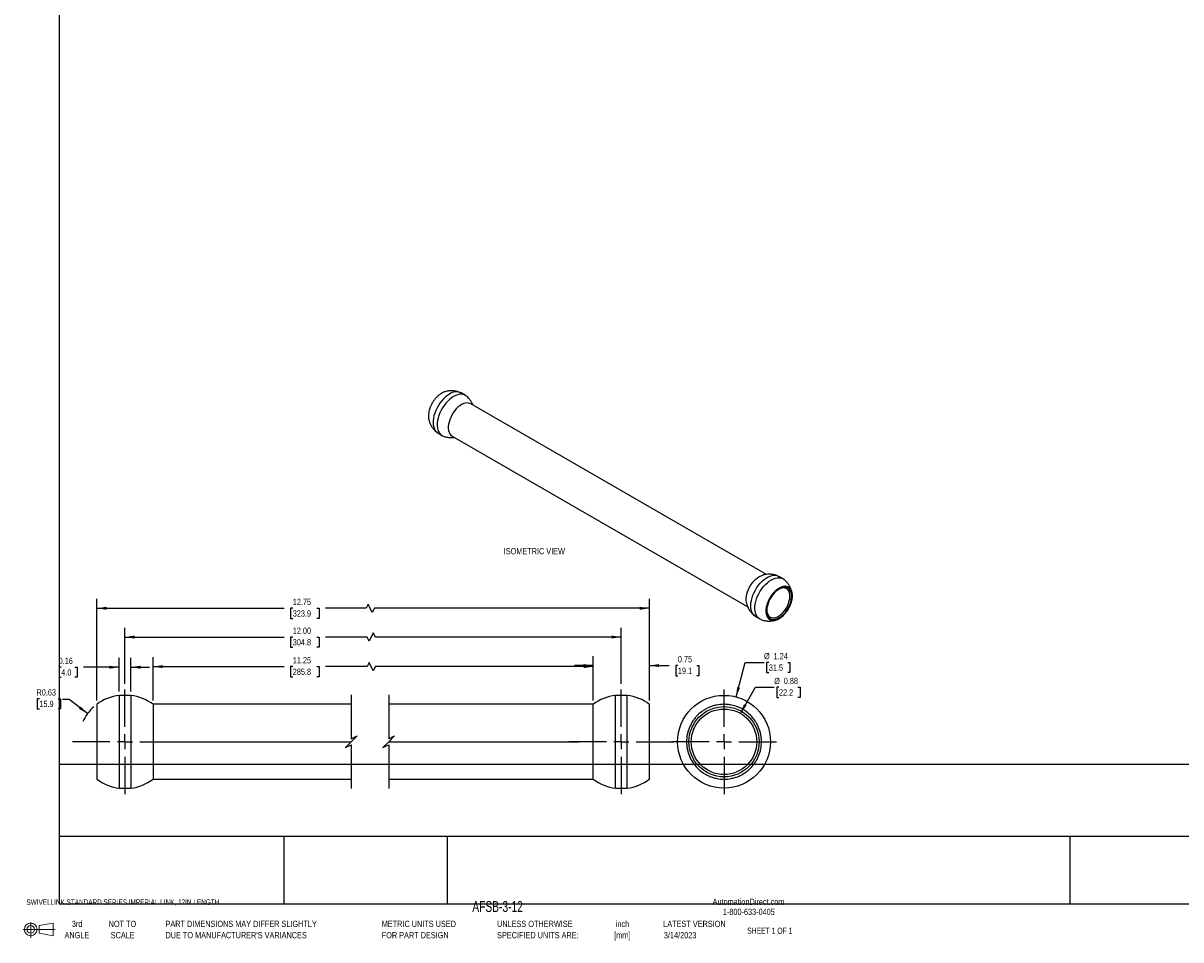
# Model space of a CAD drawing. Header units: inches. Extents: x 1 to 129, y 1 to 99.
# Tile 1 of 3: x 1 to 63, y 1 to 50. Entities that reach past the tile are written whole.
import ezdxf

# ---------------------------------------------------------------- set-up
doc = ezdxf.new("R2010")
doc.units = ezdxf.units.IN
doc.header["$LTSCALE"] = 4
doc.header["$MEASUREMENT"] = 0
doc.linetypes.add('CENTERX2', pattern=[0.8, 0.5, -0.1, 0.1, -0.1])
doc.layers.add('CENTER', color=40, linetype='CENTERX2')
doc.layers.add('DIMENSIONS', color=140, linetype='Continuous', lineweight=25)
doc.layers.add('TEXT', color=140, linetype='Continuous', lineweight=25)
doc.styles.add('SLDTEXTSTYLE0', font='TXT', dxfattribs={"width": 0.7})
doc.styles.add('SLDTEXTSTYLE1', font='TXT', dxfattribs={"width": 0.65})
doc.dimstyles.new('SLDDIMSTYLE0', dxfattribs={"dimtxt": 0.339844, "dimasz": 0.52, "dimexe": 0, "dimexo": 0.0625, "dimgap": 0.084961, "dimtad": 0, "dimtih": 1, "dimtoh": 1, "dimlfac": 0.25, "dimrnd": 1e-09, "dimdsep": 46, "dimtxsty": 'SLDTEXTSTYLE0', "dimsah": 1, "dimcen": 0.09, "dimadec": 0, "dimazin": 2, "dimtfac": 1, "dimtmove": 0, "dimatfit": 0, "dimfxl": 0, "dimfrac": 2, "dimtolj": 1, "dimtzin": 12, "dimarcsym": 0})
doc.dimstyles.new('SLDDIMSTYLE1', dxfattribs={"dimtxt": 0.339844, "dimasz": 0.52, "dimexe": 0, "dimexo": 0.0625, "dimgap": 0.084961, "dimtad": 0, "dimtih": 1, "dimtoh": 1, "dimlfac": 0.25, "dimrnd": 1e-09, "dimzin": 12, "dimdsep": 46, "dimtxsty": 'SLDTEXTSTYLE0', "dimsah": 1, "dimcen": 0.09, "dimadec": 0, "dimazin": 3, "dimtfac": 1, "dimtofl": 0, "dimtmove": 0, "dimatfit": 3, "dimfxl": 0, "dimfrac": 2, "dimtolj": 1, "dimtzin": 12, "dimarcsym": 0})
doc.dimstyles.new('SLDDIMSTYLE2', dxfattribs={"dimtxt": 0.339844, "dimasz": 0.52, "dimexe": 0, "dimexo": 0.0625, "dimgap": 0.084961, "dimtad": 0, "dimtih": 1, "dimtoh": 1, "dimlfac": 0.25, "dimrnd": 1e-09, "dimzin": 4, "dimdsep": 46, "dimtxsty": 'SLDTEXTSTYLE0', "dimsah": 1, "dimcen": 0.09, "dimadec": 0, "dimazin": 1, "dimtfac": 1, "dimtofl": 0, "dimtmove": 0, "dimatfit": 3, "dimfxl": 0, "dimfrac": 2, "dimtolj": 1, "dimtzin": 12, "dimarcsym": 0})
doc.dimstyles.new('SLDDIMSTYLE3', dxfattribs={"dimtxt": 0.339844, "dimasz": 0.52, "dimexe": 0, "dimexo": 0.0625, "dimgap": 0.084961, "dimtad": 0, "dimtih": 1, "dimtoh": 1, "dimlfac": 0.25, "dimrnd": 1e-09, "dimdsep": 46, "dimtxsty": 'SLDTEXTSTYLE0', "dimsah": 1, "dimcen": 0, "dimadec": 0, "dimazin": 2, "dimtfac": 1, "dimtofl": 0, "dimtmove": 0, "dimatfit": 3, "dimfxl": 0, "dimfrac": 2, "dimtolj": 1, "dimtzin": 12, "dimarcsym": 0})
doc.dimstyles.new('SLDDIMSTYLE4', dxfattribs={"dimtxt": 0.339844, "dimasz": 0.52, "dimexe": 0, "dimexo": 0.0625, "dimgap": 0.084961, "dimtad": 0, "dimtih": 1, "dimtoh": 1, "dimlfac": 0.25, "dimrnd": 1e-09, "dimzin": 12, "dimdsep": 46, "dimtxsty": 'SLDTEXTSTYLE0', "dimsah": 1, "dimcen": 0, "dimadec": 0, "dimazin": 3, "dimtfac": 1, "dimtofl": 0, "dimtmove": 0, "dimatfit": 3, "dimfxl": 0, "dimfrac": 2, "dimtolj": 1, "dimtzin": 12, "dimarcsym": 0})
doc.dimstyles.new('SLDDIMSTYLE5', dxfattribs={"dimtxt": 0.339844, "dimasz": 0.52, "dimexe": 0, "dimexo": 0.0625, "dimgap": 0.084961, "dimtad": 0, "dimtih": 1, "dimtoh": 1, "dimlfac": 0.25, "dimrnd": 1e-09, "dimdsep": 46, "dimtxsty": 'SLDTEXTSTYLE0', "dimsah": 1, "dimcen": 0, "dimadec": 0, "dimazin": 2, "dimtfac": 1, "dimtofl": 0, "dimtmove": 0, "dimatfit": 3, "dimfxl": 0, "dimfrac": 2, "dimtolj": 1, "dimtzin": 12, "dimarcsym": 0})

# ---------------------------------------------------------------- blocks, each defined once
blk = doc.blocks.new('Block11')
at = {"color": 7, "linetype": 'Continuous', "lineweight": 18}
for p, q in [((0.408, 0.836), (0.408, 0)), ((0.863, 0.656), (1.602, 0.792)), ((0.863, 0.251), (0.863, 0.656)), ((1.602, 0.792), (1.602, 0.115)), ((0, 0.454), (1.712, 0.454)), ((0.863, 0.251), (1.602, 0.115))]:
    blk.add_line(p, q, dxfattribs=at)
for radius in [0.339, 0.202]:
    blk.add_circle((0.408, 0.454), radius, dxfattribs=at)
blk = doc.blocks.new('Block12')
at = {"color": 7, "linetype": 'Continuous'}
blk.add_blockref('Block11', (0, 0), dxfattribs=at)
blk = doc.blocks.new('SW_NOTE_0')
at = {"layer": 'TEXT', "color": 0, "char_height": 0.3333, "attachment_point": 2, "style": 'SLDTEXTSTYLE0'}
for s, insert in [('inch', (0.5, 0.43)), ('[mm]', (0.489, -0.172))]:
    blk.add_mtext(s, dxfattribs=dict(at, insert=insert))
blk = doc.blocks.new('SW_NOTE_0_1')
at = {"layer": 'TEXT', "color": 0, "char_height": 0.33333, "attachment_point": 1, "style": 'SLDTEXTSTYLE0'}
for s, insert in [('UNLESS OTHERWISE', (0, 0.43)), ('SPECIFIED UNITS ARE:', (0, -0.172))]:
    blk.add_mtext(s, dxfattribs=dict(at, insert=insert))
blk = doc.blocks.new('SW_NOTE_0_2')
at = {"layer": 'TEXT', "color": 0, "char_height": 0.33333, "attachment_point": 1, "style": 'SLDTEXTSTYLE0'}
for s, insert in [('PART DIMENSIONS MAY DIFFER SLIGHTLY', (0, 0.43)), ("DUE TO MANUFACTURER'S VARIANCES", (0, -0.172))]:
    blk.add_mtext(s, dxfattribs=dict(at, insert=insert))
blk = doc.blocks.new('SW_NOTE_0_3')
at = {"layer": 'TEXT', "color": 0, "char_height": 0.3333, "attachment_point": 2, "style": 'SLDTEXTSTYLE0'}
for s, insert in [('NOT TO', (0.828, 0.43)), ('SCALE', (0.843, -0.172))]:
    blk.add_mtext(s, dxfattribs=dict(at, insert=insert))
blk = doc.blocks.new('SW_NOTE_0_4')
at = {"layer": 'TEXT', "color": 0, "char_height": 0.3333, "attachment_point": 2, "style": 'SLDTEXTSTYLE0'}
for s, insert in [('3rd', (0.365, 0.43)), ('ANGLE', (0.349, -0.172))]:
    blk.add_mtext(s, dxfattribs=dict(at, insert=insert))
blk = doc.blocks.new('SW_NOTE_0_5')
at = {"layer": 'TEXT', "color": 0, "char_height": 0.33333, "attachment_point": 1, "style": 'SLDTEXTSTYLE0'}
for s, insert in [('METRIC UNITS USED', (0, 0.43)), ('FOR PART DESIGN', (0, -0.172))]:
    blk.add_mtext(s, dxfattribs=dict(at, insert=insert))
blk = doc.blocks.new('SW_BROKEN_VIEW_0')
at = {"color": 0}
for p, q in [((0, 0), (9.438, 0)), ((11.438, 0), (21.576, 0))]:
    blk.add_line(p, q, dxfattribs=at)
blk = doc.blocks.new('_D')
at = {"layer": 'DIMENSIONS'}
for p, q in [((31.531, 13.864), (31.531, 16.234)), ((34.531, 13.864), (34.531, 16.234)), ((31.531, 15.734), (30.531, 15.734)), ((34.531, 15.734), (35.591, 15.734)), ((36.052, 15.734), (35.938, 15.734)), ((35.938, 15.734), (35.938, 15.194)), ((37.062, 15.734), (37.176, 15.734)), ((37.176, 15.734), (37.176, 15.194)), ((35.938, 15.194), (36.052, 15.194)), ((37.176, 15.194), (37.062, 15.194))]:
    blk.add_line(p, q, dxfattribs=at)
for points in [[(31.531, 15.734), (31.011, 15.814), (31.011, 15.654)], [(34.531, 15.734), (35.051, 15.654), (35.051, 15.814)]]:
    blk.add_solid(points, dxfattribs=at)
at = {"layer": 'DIMENSIONS', "char_height": 0.3333, "attachment_point": 1, "style": 'SLDTEXTSTYLE0'}
for s, insert in [('0.75', (36.052, 16.24)), ('19.1', (36.052, 15.623))]:
    blk.add_mtext(s, dxfattribs=dict(at, insert=insert))
blk = doc.blocks.new('_D_1')
at = {"layer": 'DIMENSIONS'}
for p, q in [((8.016, 13.864), (8.016, 16.178)), ((31.531, 13.864), (31.531, 16.178)), ((8.016, 15.678), (15.019, 15.678)), ((15.48, 15.678), (15.366, 15.678)), ((15.366, 15.678), (15.366, 15.138)), ((16.772, 15.678), (16.886, 15.678)), ((16.886, 15.678), (16.886, 15.138)), ((19.449, 15.678), (17.233, 15.678)), ((19.56, 15.9), (19.449, 15.678)), ((19.783, 15.456), (19.56, 15.9)), ((19.894, 15.678), (19.783, 15.456)), ((31.531, 15.678), (19.894, 15.678)), ((15.366, 15.138), (15.48, 15.138)), ((16.886, 15.138), (16.772, 15.138))]:
    blk.add_line(p, q, dxfattribs=at)
for points in [[(8.016, 15.678), (8.536, 15.598), (8.536, 15.758)], [(31.531, 15.678), (31.011, 15.758), (31.011, 15.598)]]:
    blk.add_solid(points, dxfattribs=at)
at = {"layer": 'DIMENSIONS', "char_height": 0.3333, "attachment_point": 1, "style": 'SLDTEXTSTYLE0'}
for s, insert in [('11.25', (15.48, 16.184)), ('285.8', (15.48, 15.567))]:
    blk.add_mtext(s, dxfattribs=dict(at, insert=insert))
blk = doc.blocks.new('_D_2')
at = {"layer": 'DIMENSIONS'}
for p, q in [((6.516, 14.764), (6.516, 17.756)), ((19.782, 17.478), (19.56, 17.034)), ((19.893, 17.256), (19.782, 17.478)), ((33.031, 14.764), (33.031, 17.756)), ((6.516, 17.256), (15.019, 17.256)), ((15.48, 17.256), (15.366, 17.256)), ((15.366, 17.256), (15.366, 16.716)), ((15.366, 16.716), (15.48, 16.716)), ((16.772, 17.256), (16.886, 17.256)), ((16.886, 16.716), (16.772, 16.716)), ((16.886, 17.256), (16.886, 16.716)), ((19.449, 17.256), (17.233, 17.256)), ((19.56, 17.034), (19.449, 17.256)), ((33.031, 17.256), (19.893, 17.256))]:
    blk.add_line(p, q, dxfattribs=at)
for points in [[(6.516, 17.256), (7.036, 17.176), (7.036, 17.336)], [(33.031, 17.256), (32.511, 17.336), (32.511, 17.176)]]:
    blk.add_solid(points, dxfattribs=at)
at = {"layer": 'DIMENSIONS', "char_height": 0.3333, "attachment_point": 1, "style": 'SLDTEXTSTYLE0'}
for s, insert in [('12.00', (15.48, 17.762)), ('304.8', (15.48, 17.145))]:
    blk.add_mtext(s, dxfattribs=dict(at, insert=insert))
blk = doc.blocks.new('_D_3')
at = {"layer": 'DIMENSIONS'}
for p, q in [((5.016, 13.864), (5.016, 19.293)), ((34.531, 13.864), (34.531, 19.293)), ((5.016, 18.793), (15.019, 18.793)), ((15.48, 18.793), (15.366, 18.793)), ((15.366, 18.793), (15.366, 18.253)), ((16.772, 18.793), (16.886, 18.793)), ((16.886, 18.793), (16.886, 18.253)), ((19.393, 18.793), (17.233, 18.793)), ((19.504, 19.015), (19.393, 18.793)), ((19.726, 18.571), (19.504, 19.015)), ((19.837, 18.793), (19.726, 18.571)), ((34.531, 18.793), (19.837, 18.793)), ((15.366, 18.253), (15.48, 18.253)), ((16.886, 18.253), (16.772, 18.253))]:
    blk.add_line(p, q, dxfattribs=at)
for points in [[(5.016, 18.793), (5.536, 18.713), (5.536, 18.873)], [(34.531, 18.793), (34.011, 18.873), (34.011, 18.713)]]:
    blk.add_solid(points, dxfattribs=at)
at = {"layer": 'DIMENSIONS', "char_height": 0.3333, "attachment_point": 1, "style": 'SLDTEXTSTYLE0'}
for s, insert in [('12.75', (15.48, 19.299)), ('323.9', (15.48, 18.683))]:
    blk.add_mtext(s, dxfattribs=dict(at, insert=insert))
blk = doc.blocks.new('_D_4')
at = {"layer": 'DIMENSIONS'}
for p, q in [((1.943, 13.962), (1.829, 13.962)), ((1.829, 13.962), (1.829, 13.422)), ((2.953, 13.962), (3.067, 13.962)), ((3.067, 13.962), (3.067, 13.422)), ((3.532, 13.914), (3.182, 13.914)), ((4.519, 13.17), (3.532, 13.914)), ((1.829, 13.422), (1.943, 13.422)), ((3.067, 13.422), (2.953, 13.422))]:
    blk.add_line(p, q, dxfattribs=at)
blk.add_arc((6.516, 11.664), 2.5, 131.44397, 154.29091, dxfattribs=at)
blk.add_solid([(4.519, 13.17), (4.152, 13.547), (4.056, 13.419)], dxfattribs=at)
at = {"layer": 'DIMENSIONS', "char_height": 0.3333, "attachment_point": 1, "style": 'SLDTEXTSTYLE0'}
for s, insert in [('R0.63', (1.789, 14.468)), ('15.9', (1.943, 13.852))]:
    blk.add_mtext(s, dxfattribs=dict(at, insert=insert))
blk = doc.blocks.new('_D_5')
at = {"layer": 'DIMENSIONS'}
for p, q in [((6.2, 14.344), (6.2, 16.146)), ((6.831, 14.344), (6.831, 16.146)), ((3.114, 15.646), (3, 15.646)), ((3, 15.646), (3, 15.106)), ((3.841, 15.646), (3.955, 15.646)), ((3.955, 15.646), (3.955, 15.106)), ((6.2, 15.646), (4.301, 15.646)), ((6.831, 15.646), (7.831, 15.646)), ((3, 15.106), (3.114, 15.106)), ((3.955, 15.106), (3.841, 15.106))]:
    blk.add_line(p, q, dxfattribs=at)
for points in [[(6.2, 15.646), (5.68, 15.726), (5.68, 15.566)], [(6.831, 15.646), (7.351, 15.566), (7.351, 15.726)]]:
    blk.add_solid(points, dxfattribs=at)
at = {"layer": 'DIMENSIONS', "char_height": 0.3333, "attachment_point": 1, "style": 'SLDTEXTSTYLE0'}
for s, insert in [('0.16', (2.972, 16.152)), ('4.0', (3.114, 15.536))]:
    blk.add_mtext(s, dxfattribs=dict(at, insert=insert))
blk = doc.blocks.new('SW_CENTERMARKSYMBOL_0')
at = {"layer": 'CENTER', "color": 0}
for p, q in [((0, 0.8), (0, 2.9)), ((-0.8, 0), (-2.9, 0)), ((0, 0), (-0.4, 0)), ((0, 0), (0, 0.4)), ((0, 0), (0, -0.4)), ((0, 0), (0.4, 0)), ((0.8, 0), (2.9, 0)), ((0, -0.8), (0, -2.9))]:
    blk.add_line(p, q, dxfattribs=at)
blk = doc.blocks.new('SW_CENTERMARKSYMBOL_1')
at = {"layer": 'CENTER', "color": 0}
for p, q in [((0, 0.8), (0, 2.9)), ((-0.8, 0), (-2.9, 0)), ((0, 0), (-0.4, 0)), ((0, 0), (0, 0.4)), ((0, 0), (0, -0.4)), ((0, 0), (0.4, 0)), ((0.8, 0), (2.9, 0)), ((0, -0.8), (0, -2.9))]:
    blk.add_line(p, q, dxfattribs=at)
blk = doc.blocks.new('_D_6')
at = {"layer": 'DIMENSIONS'}
for p, q in [((39.159, 14.06), (39.653, 15.902)), ((39.653, 15.902), (40.653, 15.902)), ((40.909, 15.902), (40.795, 15.902)), ((40.795, 15.902), (40.795, 15.362)), ((41.919, 15.902), (42.033, 15.902)), ((42.033, 15.902), (42.033, 15.362)), ((40.795, 15.362), (40.909, 15.362)), ((42.033, 15.362), (41.919, 15.362))]:
    blk.add_line(p, q, dxfattribs=at)
blk.add_solid([(39.159, 14.06), (39.371, 14.542), (39.216, 14.583)], dxfattribs=at)
at = {"layer": 'DIMENSIONS', "char_height": 0.3333, "attachment_point": 1, "style": 'SLDTEXTSTYLE0'}
for s, insert in [('%%c', (40.653, 16.407)), ('1.24', (41.166, 16.407)), ('31.5', (40.909, 15.791))]:
    blk.add_mtext(s, dxfattribs=dict(at, insert=insert))
blk = doc.blocks.new('_D_7')
at = {"layer": 'DIMENSIONS'}
for p, q in [((39.392, 13.18), (40.197, 14.573)), ((40.197, 14.573), (41.197, 14.573)), ((41.453, 14.573), (41.339, 14.573)), ((41.339, 14.573), (41.339, 14.033)), ((42.463, 14.573), (42.577, 14.573)), ((42.577, 14.573), (42.577, 14.033)), ((41.339, 14.033), (41.453, 14.033)), ((42.577, 14.033), (42.463, 14.033))]:
    blk.add_line(p, q, dxfattribs=at)
blk.add_solid([(39.392, 13.18), (39.722, 13.59), (39.583, 13.67)], dxfattribs=at)
at = {"layer": 'DIMENSIONS', "char_height": 0.3333, "attachment_point": 1, "style": 'SLDTEXTSTYLE0'}
for s, insert in [('%%c', (41.197, 15.079)), ('0.88', (41.71, 15.079)), ('22.2', (41.453, 14.463))]:
    blk.add_mtext(s, dxfattribs=dict(at, insert=insert))
blk = doc.blocks.new('SW_CENTERMARKSYMBOL_2')
at = {"layer": 'CENTER', "color": 0}
for p, q in [((0, 0.8), (0, 2.88)), ((-0.8, 0), (-2.88, 0)), ((0, 0), (-0.4, 0)), ((0, 0), (0, 0.4)), ((0, 0), (0, -0.4)), ((0, 0), (0.4, 0)), ((0.8, 0), (2.88, 0)), ((0, -0.8), (0, -2.88))]:
    blk.add_line(p, q, dxfattribs=at)

msp = doc.modelspace()

# ---------------------------------------------------------------- linework, layer by layer
for p, q in [((24.694, 30.167), (24.471, 30.296)), ((40.784, 20.602), (24.993, 29.718)), ((23.231, 28.148), (23.454, 28.019)), ((23.993, 27.986), (39.784, 18.869)), ((41.665, 20.37), (41.441, 20.499)), ((42.151, 19.633), (42.146, 19.654)), ((40.201, 18.351), (40.425, 18.223)), ((5.016, 13.658), (5.016, 9.664)), ((6.831, 14.144), (6.2, 14.144)), ((6.2, 14.144), (6.2, 9.184)), ((6.831, 14.144), (6.831, 9.184)), ((18.606, 13.664), (8.016, 13.664)), ((8.016, 13.664), (8.016, 9.664)), ((31.531, 13.664), (20.606, 13.664)), ((31.531, 9.664), (31.531, 13.664)), ((33.346, 14.144), (32.715, 14.144)), ((32.715, 9.184), (32.715, 14.144)), ((33.346, 9.184), (33.346, 14.144)), ((34.531, 9.664), (34.531, 13.66)), ((8.016, 9.664), (18.606, 9.664)), ((20.606, 9.664), (31.531, 9.664)), ((6.2, 9.184), (6.831, 9.184)), ((32.715, 9.184), (33.346, 9.184))]:
    msp.add_line(p, q)
at = {"flags": 128}
for points in [[(23.851, 30.235), (23.743, 30.165), (23.637, 30.081), (23.534, 29.983), (23.436, 29.875), (23.344, 29.756), (23.26, 29.629), (23.185, 29.497), (23.12, 29.36), (23.066, 29.22), (23.024, 29.081), (22.994, 28.944), (22.978, 28.812), (22.974, 28.685), (22.984, 28.567), (23.008, 28.458), (23.043, 28.361), (23.092, 28.278), (23.151, 28.208), (23.221, 28.154), (23.231, 28.148)], [(24.074, 30.106), (23.966, 30.036), (23.86, 29.952), (23.757, 29.855), (23.659, 29.746), (23.567, 29.627), (23.483, 29.501), (23.408, 29.368), (23.343, 29.231), (23.289, 29.092), (23.247, 28.952), (23.217, 28.816), (23.201, 28.683), (23.198, 28.556), (23.208, 28.438), (23.231, 28.329), (23.267, 28.233), (23.315, 28.149), (23.374, 28.079), (23.445, 28.025), (23.512, 27.992)], [(24.748, 30.13), (24.74, 30.137), (24.665, 30.183), (24.581, 30.212), (24.489, 30.225), (24.391, 30.22), (24.288, 30.199), (24.182, 30.16), (24.074, 30.106)], [(24.493, 29.668), (24.396, 29.605), (24.302, 29.528), (24.211, 29.438), (24.125, 29.337), (24.047, 29.227), (23.976, 29.111), (23.915, 28.989), (23.865, 28.865), (23.826, 28.74), (23.8, 28.618), (23.787, 28.5), (23.787, 28.389), (23.8, 28.286), (23.826, 28.194), (23.865, 28.114), (23.915, 28.047), (23.976, 27.996), (23.993, 27.986)], [(39.714, 19.086), (39.71, 19.101), (39.697, 19.204), (39.697, 19.316), (39.71, 19.433), (39.736, 19.556), (39.775, 19.68), (39.825, 19.804), (39.886, 19.926), (39.956, 20.043), (40.035, 20.153), (40.121, 20.253), (40.212, 20.343), (40.306, 20.42), (40.403, 20.484), (40.499, 20.532), (40.557, 20.553)], [(40.201, 18.351), (40.156, 18.382), (40.091, 18.444), (40.037, 18.521), (39.994, 18.611), (39.965, 18.714), (39.948, 18.828), (39.945, 18.951), (39.955, 19.08), (39.978, 19.216), (40.014, 19.354), (40.062, 19.493), (40.122, 19.632), (40.192, 19.767), (40.272, 19.897), (40.36, 20.02), (40.455, 20.134), (40.556, 20.237), (40.66, 20.328), (40.767, 20.405), (40.875, 20.467), (40.983, 20.514), (41.087, 20.544), (41.188, 20.557), (41.283, 20.553), (41.371, 20.531), (41.441, 20.499)], [(41.045, 20.309), (41.152, 20.364), (41.258, 20.402), (41.361, 20.423), (41.459, 20.428), (41.551, 20.415), (41.635, 20.386), (41.71, 20.34), (41.718, 20.334)], [(40.483, 18.195), (40.415, 18.228), (40.345, 18.282), (40.285, 18.352), (40.237, 18.436), (40.201, 18.533), (40.178, 18.641), (40.168, 18.759), (40.172, 18.886), (40.188, 19.019), (40.218, 19.156), (40.26, 19.295), (40.314, 19.434), (40.379, 19.571), (40.454, 19.704), (40.538, 19.83), (40.63, 19.949), (40.728, 20.058), (40.831, 20.155), (40.937, 20.239), (41.045, 20.309)], [(41.463, 19.82), (41.371, 19.76), (41.281, 19.685), (41.194, 19.598), (41.112, 19.501), (41.037, 19.395), (40.971, 19.283), (40.914, 19.166), (40.868, 19.046), (40.833, 18.927), (40.81, 18.811), (40.801, 18.699), (40.804, 18.594), (40.82, 18.498), (40.849, 18.413), (40.889, 18.341), (40.941, 18.282), (41.003, 18.238), (41.074, 18.21), (41.152, 18.199), (41.237, 18.204), (41.325, 18.226), (41.417, 18.264), (41.51, 18.318), (41.601, 18.386), (41.69, 18.466), (41.775, 18.558), (41.853, 18.66), (41.924, 18.77), (41.986, 18.885), (42.037, 19.003), (42.078, 19.123), (42.107, 19.241), (42.123, 19.355), (42.126, 19.464), (42.116, 19.565), (42.094, 19.655), (42.059, 19.734), (42.013, 19.8), (41.956, 19.851), (41.889, 19.887), (41.815, 19.907), (41.733, 19.91), (41.646, 19.896), (41.556, 19.866), (41.463, 19.82)], [(40.801, 18.698), (40.801, 18.697), (40.811, 18.599), (40.834, 18.512), (40.869, 18.436), (40.916, 18.374), (40.974, 18.327), (41.041, 18.296), (41.116, 18.282), (41.198, 18.285), (41.285, 18.305), (41.374, 18.342), (41.464, 18.394), (41.554, 18.461), (41.64, 18.541), (41.722, 18.632), (41.797, 18.733), (41.865, 18.841), (41.922, 18.955), (41.969, 19.071), (42.005, 19.188), (42.028, 19.302), (42.037, 19.411), (42.034, 19.513), (42.018, 19.607), (41.989, 19.688), (41.947, 19.757), (41.895, 19.812), (41.832, 19.851), (41.761, 19.873), (41.682, 19.879), (41.597, 19.867), (41.509, 19.839), (41.441, 19.807)]]:
    msp.add_lwpolyline(points, dxfattribs=at)
for radius in [2.48, 1.875, 1.75]:
    msp.add_circle((38.517, 11.664), radius)
for centre, radius, start, end in [((24.215, 29.718), 0.632, 66.14723, 125.16322), ((24.786, 29.261), 0.502, 65.6227, 125.68776), ((6.516, 11.664), 2.5, 97.2522, 126.9653), ((6.516, 11.664), 2.5, 53.1301, 82.74776), ((33.031, 11.664), 2.5, 97.25224, 126.8699), ((33.031, 11.664), 2.5, 53.03481, 82.74773), ((6.516, 11.664), 2.5, 233.1239, 262.74767), ((6.516, 11.664), 2.5, 277.25224, 306.8699), ((33.031, 11.664), 2.5, 233.1301, 262.74776), ((33.031, 11.664), 2.5, 277.25219, 306.87684)]:
    msp.add_arc(centre, radius, start, end)
for points, knots in [([(23.59, 30.351), (23.553, 30.337), (23.476, 30.309), (23.359, 30.237), (23.24, 30.143), (23.129, 30.031), (23.025, 29.901), (22.933, 29.76), (22.855, 29.609), (22.794, 29.456), (22.751, 29.302), (22.726, 29.153), (22.724, 29.013), (22.73, 28.923), (22.743, 28.884), (22.743, 28.883)], [0, 0, 0, 0, 0.079098, 0.163671, 0.24586, 0.330433, 0.412622, 0.497195, 0.579384, 0.663957, 0.746146, 0.830719, 0.912908, 0.997481, 1, 1, 1, 1]), ([(23.962, 30.408), (23.914, 30.406), (23.846, 30.404), (23.745, 30.389), (23.669, 30.375), (23.614, 30.357), (23.591, 30.35)], [0, 0, 0, 0, 0.3819462, 0.5415139, 0.8079814, 1, 1, 1, 1]), ([(24.412, 30.323), (24.38, 30.335), (24.314, 30.36), (24.219, 30.382), (24.125, 30.398), (24.042, 30.406), (23.986, 30.407), (23.962, 30.408)], [0, 0, 0, 0, 0.224974, 0.457957, 0.636905, 0.844045, 1, 1, 1, 1]), ([(25.111, 29.649), (25.092, 29.691), (25.052, 29.778), (24.972, 29.9), (24.879, 30.01), (24.803, 30.087), (24.757, 30.121), (24.747, 30.129)], [0, 0, 0, 0, 0.228248, 0.470489, 0.715547, 0.938206, 1, 1, 1, 1]), ([(22.745, 28.883), (22.75, 28.859), (22.765, 28.787), (22.808, 28.672), (22.872, 28.54), (22.953, 28.416), (23.045, 28.305), (23.121, 28.229), (23.168, 28.194), (23.178, 28.187)], [0, 0, 0, 0, 0.090426, 0.264029, 0.438751, 0.614941, 0.793179, 0.955126, 1, 1, 1, 1]), ([(23.513, 27.992), (23.545, 27.98), (23.611, 27.956), (23.706, 27.933), (23.8, 27.917), (23.883, 27.909), (23.939, 27.908), (23.962, 27.908)], [0, 0, 0, 0, 0.2246136, 0.4577046, 0.6367362, 0.8439723, 1, 1, 1, 1]), ([(23.962, 27.908), (24.011, 27.909), (24.061, 27.91), (24.11, 27.917), (24.112, 27.917)], [0, 0, 0, 0, 0.9638341, 1, 1, 1, 1]), ([(40.933, 20.611), (40.885, 20.609), (40.817, 20.607), (40.716, 20.593), (40.637, 20.577), (40.58, 20.559), (40.554, 20.551)], [0, 0, 0, 0, 0.374827, 0.53142, 0.79292, 1, 1, 1, 1]), ([(41.382, 20.526), (41.35, 20.538), (41.284, 20.563), (41.189, 20.585), (41.095, 20.601), (41.013, 20.61), (40.957, 20.61), (40.933, 20.611)], [0, 0, 0, 0, 0.22382, 0.45715, 0.636364, 0.843813, 1, 1, 1, 1]), ([(41.463, 18.238), (41.417, 18.211), (41.37, 18.19), (41.302, 18.166), (41.279, 18.16), (41.235, 18.15), (41.192, 18.143), (41.15, 18.141), (41.109, 18.143), (41.089, 18.145), (41.031, 18.157), (40.996, 18.17), (40.93, 18.208), (40.9, 18.233), (40.849, 18.292), (40.828, 18.326), (40.801, 18.385), (40.793, 18.406), (40.78, 18.45), (40.774, 18.472), (40.765, 18.519), (40.762, 18.544), (40.757, 18.594), (40.756, 18.62), (40.756, 18.701), (40.761, 18.757), (40.774, 18.843), (40.78, 18.872), (40.794, 18.931), (40.801, 18.961), (40.828, 19.051), (40.85, 19.11), (40.888, 19.199), (40.902, 19.229), (40.932, 19.287), (40.947, 19.316), (40.996, 19.401), (41.032, 19.455), (41.09, 19.533), (41.11, 19.559), (41.151, 19.608), (41.193, 19.654), (41.236, 19.697), (41.28, 19.738), (41.303, 19.758), (41.372, 19.813), (41.417, 19.845), (41.487, 19.885), (41.51, 19.897), (41.556, 19.918), (41.579, 19.928), (41.647, 19.951), (41.691, 19.961), (41.756, 19.967), (41.777, 19.968), (41.818, 19.966), (41.837, 19.964), (41.895, 19.953), (41.931, 19.94), (41.997, 19.902), (42.026, 19.877), (42.064, 19.833), (42.076, 19.817), (42.098, 19.782), (42.108, 19.764), (42.134, 19.705), (42.148, 19.662), (42.161, 19.591), (42.165, 19.566), (42.169, 19.515), (42.17, 19.489), (42.17, 19.409), (42.166, 19.354), (42.152, 19.267), (42.147, 19.237), (42.133, 19.178), (42.118, 19.119), (42.098, 19.06), (42.076, 19), (42.064, 18.97), (42.025, 18.881), (41.996, 18.823), (41.947, 18.738), (41.93, 18.71), (41.894, 18.655), (41.875, 18.628), (41.817, 18.55), (41.777, 18.502), (41.713, 18.434), (41.691, 18.412), (41.646, 18.371), (41.624, 18.352), (41.556, 18.297), (41.51, 18.265), (41.463, 18.238)], [0, 0, 0, 0, 0.03125, 0.03125, 0.046875, 0.046875, 0.0625, 0.078125, 0.078125, 0.09375, 0.09375, 0.125, 0.125, 0.15625, 0.15625, 0.1875, 0.1875, 0.203125, 0.203125, 0.21875, 0.21875, 0.234375, 0.234375, 0.25, 0.25, 0.28125, 0.28125, 0.296875, 0.296875, 0.3125, 0.3125, 0.34375, 0.34375, 0.359375, 0.359375, 0.375, 0.375, 0.40625, 0.40625, 0.421875, 0.421875, 0.4375, 0.453125, 0.453125, 0.46875, 0.46875, 0.5, 0.5, 0.515625, 0.515625, 0.53125, 0.53125, 0.5625, 0.5625, 0.578125, 0.578125, 0.59375, 0.59375, 0.625, 0.625, 0.65625, 0.65625, 0.671875, 0.671875, 0.6875, 0.6875, 0.71875, 0.71875, 0.734375, 0.734375, 0.75, 0.75, 0.78125, 0.78125, 0.796875, 0.796875, 0.8125, 0.828125, 0.828125, 0.84375, 0.84375, 0.875, 0.875, 0.890625, 0.890625, 0.90625, 0.90625, 0.9375, 0.9375, 0.953125, 0.953125, 0.96875, 0.96875, 1, 1, 1, 1]), ([(42.14, 19.681), (42.138, 19.691), (42.125, 19.747), (42.087, 19.847), (42.023, 19.979), (41.943, 20.103), (41.85, 20.213), (41.774, 20.29), (41.728, 20.324), (41.718, 20.332)], [0, 0, 0, 0, 0.03577, 0.219806, 0.405028, 0.591806, 0.780755, 0.952434, 1, 1, 1, 1]), ([(39.716, 19.087), (39.721, 19.062), (39.736, 18.99), (39.779, 18.875), (39.843, 18.743), (39.923, 18.619), (40.016, 18.509), (40.092, 18.432), (40.138, 18.397), (40.148, 18.39)], [0, 0, 0, 0, 0.0908857, 0.2644021, 0.4390367, 0.6151381, 0.7932867, 0.9551527, 1, 1, 1, 1]), ([(40.484, 18.195), (40.516, 18.183), (40.582, 18.159), (40.677, 18.136), (40.771, 18.12), (40.853, 18.112), (40.909, 18.111), (40.933, 18.111)], [0, 0, 0, 0, 0.22382, 0.45715, 0.636364, 0.843813, 1, 1, 1, 1]), ([(40.933, 18.111), (40.981, 18.112), (41.049, 18.114), (41.15, 18.129), (41.227, 18.144), (41.282, 18.161), (41.305, 18.169)], [0, 0, 0, 0, 0.381467, 0.540835, 0.806968, 1, 1, 1, 1]), ([(38.517, 9.664), (38.385, 9.664), (38.254, 9.677), (38.06, 9.716), (37.996, 9.732), (37.871, 9.771), (37.749, 9.815), (37.631, 9.87), (37.515, 9.932), (37.458, 9.967), (37.295, 10.076), (37.194, 10.159), (37.01, 10.344), (36.925, 10.447), (36.78, 10.664), (36.719, 10.779), (36.644, 10.961), (36.622, 11.024), (36.584, 11.149), (36.568, 11.212), (36.543, 11.34), (36.533, 11.405), (36.52, 11.535), (36.517, 11.601), (36.517, 11.798), (36.53, 11.928), (36.569, 12.12), (36.585, 12.183), (36.623, 12.309), (36.645, 12.372), (36.721, 12.553), (36.782, 12.668), (36.891, 12.831), (36.931, 12.884), (37.014, 12.986), (37.058, 13.034), (37.197, 13.172), (37.298, 13.255), (37.462, 13.365), (37.519, 13.399), (37.634, 13.46), (37.752, 13.516), (37.875, 13.56), (38, 13.598), (38.064, 13.614), (38.258, 13.652), (38.387, 13.665), (38.583, 13.664), (38.649, 13.661), (38.78, 13.648), (38.845, 13.639), (39.037, 13.6), (39.162, 13.562), (39.344, 13.487), (39.404, 13.459), (39.519, 13.397), (39.575, 13.363), (39.738, 13.254), (39.839, 13.171), (40.026, 12.985), (40.108, 12.884), (40.217, 12.721), (40.25, 12.665), (40.312, 12.549), (40.341, 12.489), (40.416, 12.307), (40.453, 12.183), (40.492, 11.99), (40.501, 11.925), (40.514, 11.794), (40.517, 11.729), (40.517, 11.533), (40.505, 11.403), (40.466, 11.21), (40.45, 11.145), (40.412, 11.02), (40.368, 10.897), (40.312, 10.78), (40.25, 10.664), (40.216, 10.607), (40.107, 10.443), (40.024, 10.343), (39.885, 10.204), (39.837, 10.16), (39.735, 10.077), (39.682, 10.037), (39.519, 9.929), (39.404, 9.867), (39.222, 9.792), (39.16, 9.769), (39.034, 9.731), (38.971, 9.716), (38.779, 9.677), (38.649, 9.664), (38.517, 9.664)], [0, 0, 0, 0, 0.03125, 0.03125, 0.046875, 0.046875, 0.0625, 0.078125, 0.078125, 0.09375, 0.09375, 0.125, 0.125, 0.15625, 0.15625, 0.1875, 0.1875, 0.203125, 0.203125, 0.21875, 0.21875, 0.234375, 0.234375, 0.25, 0.25, 0.28125, 0.28125, 0.296875, 0.296875, 0.3125, 0.3125, 0.34375, 0.34375, 0.359375, 0.359375, 0.375, 0.375, 0.40625, 0.40625, 0.421875, 0.421875, 0.4375, 0.453125, 0.453125, 0.46875, 0.46875, 0.5, 0.5, 0.515625, 0.515625, 0.53125, 0.53125, 0.5625, 0.5625, 0.578125, 0.578125, 0.59375, 0.59375, 0.625, 0.625, 0.65625, 0.65625, 0.671875, 0.671875, 0.6875, 0.6875, 0.71875, 0.71875, 0.734375, 0.734375, 0.75, 0.75, 0.78125, 0.78125, 0.796875, 0.796875, 0.8125, 0.828125, 0.828125, 0.84375, 0.84375, 0.875, 0.875, 0.890625, 0.890625, 0.90625, 0.90625, 0.9375, 0.9375, 0.953125, 0.953125, 0.96875, 0.96875, 1, 1, 1, 1])]:
    msp.add_open_spline(points, degree=3, knots=knots)
at = {"layer": 'DIMENSIONS', "color": 140}
for p, q in [((18.606, 14.164), (18.606, 11.822)), ((20.606, 14.164), (20.606, 11.822)), ((18.606, 11.822), (18.921, 11.979)), ((18.921, 11.979), (18.606, 11.664)), ((20.606, 11.822), (20.921, 11.979)), ((20.921, 11.979), (20.606, 11.664)), ((18.606, 11.664), (18.291, 11.35)), ((18.291, 11.35), (18.606, 11.507)), ((18.606, 11.507), (18.606, 9.164)), ((20.606, 11.664), (20.291, 11.35)), ((20.291, 11.35), (20.606, 11.507)), ((20.606, 11.507), (20.606, 9.164))]:
    msp.add_line(p, q, dxfattribs=at)
at = {"layer": 'TEXT'}
for p, q in [((3, 99), (3, 3)), ((129, 10.453), (3, 10.453)), ((129, 6.6), (3, 6.6)), ((15, 6.6), (15, 3)), ((23.722, 6.6), (23.722, 3)), ((56.998, 6.6), (56.998, 3)), ((3, 3), (129, 3))]:
    msp.add_line(p, q, dxfattribs=at)

# ---------------------------------------------------------------- block references
at = {"color": 7, "linetype": 'Continuous'}
msp.add_blockref('SW_BROKEN_VIEW_0', (9.168, 11.664), dxfattribs=at)
at = {"layer": 'CENTER'}
for name, p in [('SW_CENTERMARKSYMBOL_1', (6.516, 11.664)), ('SW_CENTERMARKSYMBOL_0', (33.031, 11.664)), ('SW_CENTERMARKSYMBOL_2', (38.517, 11.664))]:
    msp.add_blockref(name, p, dxfattribs=at)
at = {"layer": 'TEXT'}
for name, p in [('Block12', (1.077, 1.19)), ('SW_NOTE_0_4', (3.598, 1.675)), ('SW_NOTE_0_3', (5.552, 1.675)), ('SW_NOTE_0_2', (8.68, 1.675)), ('SW_NOTE_0_5', (20.233, 1.675)), ('SW_NOTE_0_1', (26.395, 1.675)), ('SW_NOTE_0', (32.59, 1.674))]:
    msp.add_blockref(name, p, dxfattribs=at)

# ---------------------------------------------------------------- texts
for s, insert, char_height, attachment_point, style in [('ISOMETRIC VIEW', (26.749, 22.012), 0.33333, 1, 'SLDTEXTSTYLE0'), ('SWIVELLINK STANDARD SERIES IMPERIAL LINK, 12IN LENGTH.', (1.254, 3.247), 0.29167, 1, 'SLDTEXTSTYLE0'), ('AFSB-3-12', (25.072, 3.157), 0.5833, 1, 'SLDTEXTSTYLE0'), ('AutomationDirect.com', (37.905, 3.288), 0.33333, 1, 'SLDTEXTSTYLE0'), ('1-800-633-0405', (38.455, 2.746), 0.33333, 1, 'SLDTEXTSTYLE0'), ('LATEST VERSION', (36.937, 2.105), 0.33333, 2, 'SLDTEXTSTYLE0'), ('3/14/2023', (36.173, 1.5), 0.3333, 2, 'SLDTEXTSTYLE0'), ('SHEET 1 OF 1', (39.755, 1.74), 0.33333, 1, 'SLDTEXTSTYLE1')]:
    msp.add_mtext(s, dxfattribs=dict(at, insert=insert, char_height=char_height, attachment_point=attachment_point, style=style))

# ---------------------------------------------------------------- dimensions: what is measured, and where the dimension line sits
at = {"layer": 'DIMENSIONS'}
for base, p1, p2, text, dimstyle, picture, middle in [((5.016, 18.793), (34.531, 13.664), (5.016, 13.664), '12.75', 'SLDDIMSTYLE1', '_D_3', (16.126, 18.793)), ((33.031, 17.256), (6.516, 14.564), (33.031, 14.564), '12.00', 'SLDDIMSTYLE2', '_D_2', (16.126, 17.256)), ((8.016, 15.678), (31.531, 13.664), (8.016, 13.664), '11.25', 'SLDDIMSTYLE1', '_D_1', (16.126, 15.678))]:
    dim = msp.add_linear_dim(base=base, p1=p1, p2=p2, text=text, dimstyle=dimstyle, dxfattribs=at)
    dim.commit()
    dim.dimension.update_dxf_attribs({"geometry": picture, "text_midpoint": middle, "dimtype": 160})
for base, p1, p2, picture, middle in [((6.2, 15.646), (6.831, 14.144), (6.2, 14.144), '_D_5', (3.477, 15.646)), ((34.531, 15.734), (31.531, 13.664), (34.531, 13.664), '_D', (36.557, 15.734))]:
    dim = msp.add_linear_dim(base=base, p1=p1, p2=p2, dimstyle='SLDDIMSTYLE0', dxfattribs=at)
    dim.commit()
    dim.dimension.update_dxf_attribs({"geometry": picture, "text_midpoint": middle, "dimtype": 160})
for p1, p2, dimstyle, picture, middle in [((37.875, 9.269), (39.159, 14.06), 'SLDDIMSTYLE4', '_D_6', (41.414, 15.902)), ((37.6423, 10.1489), (39.3923, 13.18), 'SLDDIMSTYLE5', '_D_7', (41.9583, 14.5734))]:
    dim = msp.add_diameter_dim_2p(p1=p1, p2=p2, dimstyle=dimstyle, dxfattribs=at)
    dim.commit()
    dim.dimension.update_dxf_attribs({"geometry": picture, "text_midpoint": middle, "dimtype": 163})
dim = msp.add_radius_dim(center=(6.516, 11.664), mpoint=(4.519, 13.17), dimstyle='SLDDIMSTYLE3', dxfattribs=at)
dim.commit()
dim.dimension.update_dxf_attribs({"geometry": '_D_4', "text_midpoint": (2.448, 13.914), "dimtype": 164})

doc.saveas('drawing.dxf')
